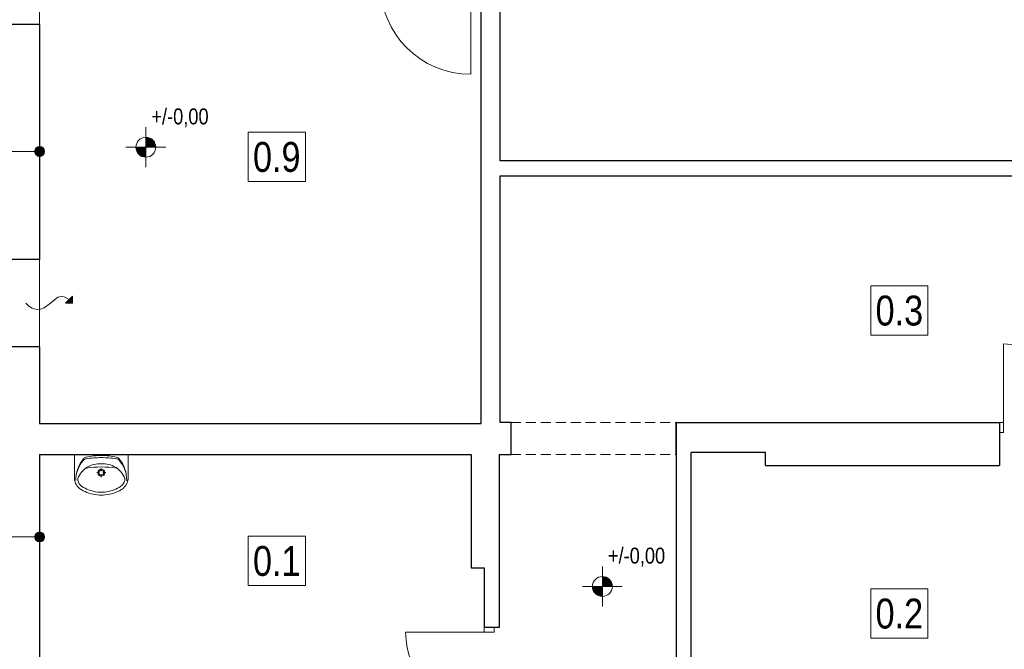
# Model space of a CAD drawing. Extents: x -558982 to 5119495, y -5290134 to 97908.
# Tile 226 of 256: x -439088 to -429188, y -18479 to -12152. Entities that reach past the tile are written whole.
import ezdxf

# ---------------------------------------------------------------- set-up
doc = ezdxf.new("R2010")
doc.units = 0
doc.header["$MEASUREMENT"] = 0
doc.linetypes.add('Krawędzie ukryte', pattern=[150, 100, -50])
for name, color, linetype in [('A-Okna', 252, 'Continuous'), ('Arch opisy', 252, 'Continuous'), ('INWENT RZĘDNE', 252, 'Continuous'), ('INWENT wyposarzenie', 252, 'Continuous')]:
    doc.layers.add(name, color=color, linetype=linetype)
for name, color, linetype, lineweight in [('A-Okna_Nr_Pióra__9', 252, 'Continuous', 13), ('Arch opisy_Nr_Pióra__21', 252, 'Continuous', 9), ('INWENT OPISY_Nr_Pióra__21', 252, 'Continuous', 9), ('INWENT RZĘDNE_Nr_Pióra__21', 252, 'Continuous', 9), ('INWENT wyposarzenie_Nr_Pióra__21', 252, 'Continuous', 9), ('INWENT. DRZWI_Nr_Pióra__5', 252, 'Continuous', 13), ('INWENT.ŚCIANY_Nr_Pióra__1', 252, 'Continuous', 25), ('INWENT.ŚCIANY_Nr_Pióra__21', 252, 'Continuous', 9), ('Istniejące stropy_Nr_Pióra__5', 252, 'Continuous', 13)]:
    doc.layers.add(name, color=color, linetype=linetype, lineweight=lineweight)
doc.styles.add('GENERATED_STYLE_2', font='ARIALN.TTF')
doc.styles.add('GENERATED_STYLE_3', font='ARIALN.TTF')

# ---------------------------------------------------------------- blocks, each defined once
blk = doc.blocks.new('Symbol Umywalka 14_252', base_point=(-429494.9, 26582.6))
at = {"layer": 'INWENT wyposarzenie_Nr_Pióra__21', "linetype": 'Continuous'}
for p, q in [((-429494.9, 26992.6), (-428954.9, 26992.6)), ((-429494.9, 26992.6), (-429494.9, 26764.1)), ((-429139.9, 26992.6), (-429310, 26992.6)), ((-428954.9, 26992.6), (-428954.9, 26764.1)), ((-429225.1, 26854.8), (-429225.1, 26826)), ((-429241.7, 26809.3), (-429270.5, 26809.3)), ((-429225.1, 26792.6), (-429225.1, 26763.8)), ((-429179.6, 26809.3), (-429208.4, 26809.3))]:
    blk.add_line(p, q, dxfattribs=at)
for radius in [35, 25]:
    blk.add_circle((-429225.1, 26809.3), radius, dxfattribs=at)
for centre, radius, start, end in [((-429141.5, 26734.5), 339.6, 140.66478, 180.90725), ((-429176, 26732.7), 305.1, 138.52449, 180.67671), ((-429370.8, 26905), 45, 97.83045, 138.52449), ((-429369.3, 26921.2), 45, 102.69402, 140.66478), ((-429230.7, 26305.7), 675.9, 89.48972, 102.69402), ((-429219.8, 25806.5), 1153.8, 90.24498, 97.83045), ((-429219.8, 26305.7), 675.9, 77.22851, 90.43281), ((-429231.4, 25806.5), 1153.8, 82.09208, 89.67755), ((-429078.9, 26904.8), 45, 41.39803, 82.09208), ((-429080.4, 26921.1), 45, 39.25775, 77.22851), ((-429308.5, 26734.6), 339.6, 359.01528, 39.25775), ((-429274, 26732.8), 305.1, 359.24582, 41.39804), ((-429237.8, 26661.6), 240.7, 122.84422, 158.44807), ((-429225, 25881.9), 984.9, 81.17957, 98.82655), ((-429244.3, 26657.7), 240.6, 85.39402, 121.05606), ((-429205.6, 26657.7), 240.6, 58.94394, 94.60598), ((-429212.1, 26661.6), 240.7, 21.55193, 57.15578), ((-429357.7, 26758.2), 137.4, 177.54482, 231.25458), ((-429381, 26744.5), 80.9, 176.06939, 229.19839), ((-429068.9, 26744.5), 80.9, 310.80161, 3.93061), ((-429092.2, 26758.2), 137.4, 308.74542, 2.45518), ((-429310.7, 26817.2), 212.8, 231.31519, 242.84286), ((-429248.4, 26910), 293, 230.71494, 260.00224), ((-429201.5, 26910), 293, 279.99776, 309.28506), ((-429139.2, 26817.2), 212.8, 297.15714, 308.68481), ((-429211.3, 27026.3), 444.2, 243.7403, 265.79476), ((-429224.9, 26929.3), 316.7, 256.43339, 283.56661), ((-429224.9, 26852.6), 270, 265.98758, 274.01242), ((-429238.6, 27026.3), 444.2, 274.20524, 296.2597)]:
    blk.add_arc(centre, radius, start, end, dxfattribs=at)
blk = doc.blocks.new('Krzywa_8', base_point=(-429984.9, 28512.6))
at = {"layer": 'A-Okna_Nr_Pióra__9', "linetype": 'Continuous'}
blk.add_hatch(color=256, dxfattribs=at).paths.add_polyline_path([(-429514.4, 28512.6), (-429585.1, 28513), (-429514, 28583.3)], flags=0)
for p, q in [((-429585.1, 28513), (-429514, 28583.3)), ((-429514.4, 28512.6), (-429585.1, 28513)), ((-429514.4, 28512.6), (-429514, 28583.3))]:
    blk.add_line(p, q, dxfattribs=at)
at = {"layer": 'A-Okna_Nr_Pióra__9', "linetype": 'Continuous', "flags": 128}
blk.add_lwpolyline([(-429984.9, 28512.6), (-429953.8, 28483.4), (-429918.7, 28462.2), (-429874.1, 28450), (-429835.4, 28452.5), (-429798.9, 28465.5), (-429734.4, 28512.6), (-429661, 28572.2), (-429629.1, 28579.3), (-429599.2, 28575.3), (-429549.5, 28548.2)], dxfattribs=at)
blk = doc.blocks.new('Koty wysokościowe_8', base_point=(-424186.4, 25665.7))
at = {"layer": 'INWENT RZĘDNE_Nr_Pióra__21', "linetype": 'Continuous'}
for points in [[(-424186.4, 25665.7), (-424086.4, 25665.7), (-424094, 25704), (-424115.7, 25736.4), (-424148.1, 25758.1), (-424186.4, 25765.7)], [(-424186.4, 25665.7), (-424286.4, 25665.7), (-424278.8, 25627.4), (-424257.1, 25595), (-424224.7, 25573.3), (-424186.4, 25565.7)]]:
    blk.add_hatch(color=256, dxfattribs=at).paths.add_polyline_path(points, flags=0)
for p, q in [((-424186.4, 25465.7), (-424186.4, 25865.7)), ((-424386.4, 25665.7), (-423986.4, 25665.7))]:
    blk.add_line(p, q, dxfattribs=at)
blk.add_circle((-424186.4, 25665.7), 100, dxfattribs=at)
at = {"layer": 'INWENT RZĘDNE_Nr_Pióra__21', "insert": (-424131.1, 25865.7), "char_height": 160, "attachment_point": 7, "style": 'GENERATED_STYLE_2'}
blk.add_mtext('{+/-0,00}', dxfattribs=at)
blk = doc.blocks.new('Koty wysokościowe_10', base_point=(-428777, 30079.7))
at = {"layer": 'INWENT RZĘDNE_Nr_Pióra__21', "linetype": 'Continuous'}
for points in [[(-428777, 30079.7), (-428677, 30079.7), (-428684.6, 30118), (-428706.3, 30150.5), (-428738.7, 30172.1), (-428777, 30179.7)], [(-428777, 30079.7), (-428877, 30079.7), (-428869.4, 30041.5), (-428847.7, 30009), (-428815.3, 29987.4), (-428777, 29979.7)]]:
    blk.add_hatch(color=256, dxfattribs=at).paths.add_polyline_path(points, flags=0)
for p, q in [((-428777, 29879.7), (-428777, 30279.7)), ((-428977, 30079.7), (-428577, 30079.7))]:
    blk.add_line(p, q, dxfattribs=at)
blk.add_circle((-428777, 30079.7), 100, dxfattribs=at)
at = {"layer": 'INWENT RZĘDNE_Nr_Pióra__21', "insert": (-428721.7, 30279.7), "char_height": 160, "attachment_point": 7, "style": 'GENERATED_STYLE_2'}
blk.add_mtext('{+/-0,00}', dxfattribs=at)
blk = doc.blocks.new('Linia_44', base_point=(-429844.9, 26163.3))
at = {"layer": 'Arch opisy_Nr_Pióra__21', "linetype": 'Continuous'}
for points in [[(-430434.9, 26163.3), (-430438.8, 26182.4), (-430449.6, 26198.6), (-430465.8, 26209.5), (-430484.9, 26213.3), (-430504.1, 26209.5), (-430520.3, 26198.6), (-430531.1, 26182.4), (-430534.9, 26163.3), (-430531.1, 26144.1), (-430520.3, 26127.9), (-430504.1, 26117.1), (-430484.9, 26113.3), (-430465.8, 26117.1), (-430449.6, 26127.9), (-430438.8, 26144.1)], [(-429794.9, 26163.3), (-429798.8, 26182.4), (-429809.6, 26198.6), (-429825.8, 26209.5), (-429844.9, 26213.3), (-429864.1, 26209.5), (-429880.3, 26198.6), (-429891.1, 26182.4), (-429894.9, 26163.3), (-429891.1, 26144.1), (-429880.3, 26127.9), (-429864.1, 26117.1), (-429844.9, 26113.3), (-429825.8, 26117.1), (-429809.6, 26127.9), (-429798.8, 26144.1)]]:
    blk.add_hatch(color=256, dxfattribs=at).paths.add_polyline_path(points, flags=0)
blk.add_line((-429894.9, 26163.3), (-430434.9, 26163.3), dxfattribs=at)
for centre in [(-430484.9, 26163.3), (-429844.9, 26163.3)]:
    blk.add_circle(centre, 50, dxfattribs=at)
blk = doc.blocks.new('Linia_61', base_point=(-429844.9, 30037.6))
at = {"layer": 'Arch opisy_Nr_Pióra__21', "linetype": 'Continuous'}
for points in [[(-430434.9, 30037.6), (-430438.8, 30056.7), (-430449.6, 30073), (-430465.8, 30083.8), (-430484.9, 30087.6), (-430504.1, 30083.8), (-430520.3, 30073), (-430531.1, 30056.7), (-430534.9, 30037.6), (-430531.1, 30018.5), (-430520.3, 30002.3), (-430504.1, 29991.4), (-430484.9, 29987.6), (-430465.8, 29991.4), (-430449.6, 30002.3), (-430438.8, 30018.5)], [(-429794.9, 30037.6), (-429798.8, 30056.7), (-429809.6, 30073), (-429825.8, 30083.8), (-429844.9, 30087.6), (-429864.1, 30083.8), (-429880.3, 30073), (-429891.1, 30056.7), (-429894.9, 30037.6), (-429891.1, 30018.5), (-429880.3, 30002.3), (-429864.1, 29991.4), (-429844.9, 29987.6), (-429825.8, 29991.4), (-429809.6, 30002.3), (-429798.8, 30018.5)]]:
    blk.add_hatch(color=256, dxfattribs=at).paths.add_polyline_path(points, flags=0)
blk.add_line((-429894.9, 30037.6), (-430434.9, 30037.6), dxfattribs=at)
for centre in [(-430484.9, 30037.6), (-429844.9, 30037.6)]:
    blk.add_circle(centre, 50, dxfattribs=at)

msp = doc.modelspace()

# ---------------------------------------------------------------- linework, layer by layer
at = {"layer": 'INWENT. DRZWI_Nr_Pióra__5', "linetype": 'Continuous'}
for p, q in [((-434552.5, -11790.6), (-434552.5, -12700.6)), ((-429197.5, -16200.6), (-429197.5, -15410.6)), ((-429237.5, -16200.6), (-429197.5, -16200.6)), ((-429197.5, -16200.6), (-429197.5, -16300.6)), ((-429197.5, -16300.6), (-429237.5, -16300.6)), ((-434417.5, -18305.6), (-435207.5, -18305.6)), ((-434417.5, -18260.6), (-434417.5, -18305.6)), ((-434417.5, -18305.6), (-434317.5, -18305.6)), ((-434317.5, -18305.6), (-434317.5, -18260.6))]:
    msp.add_line(p, q, dxfattribs=at)
for centre, radius, start, end in [((-434552.5, -11790.6), 910, 180, 270), ((-429197.5, -16200.6), 790, 0, 90), ((-434417.5, -18305.6), 790, 180, 270)]:
    msp.add_arc(centre, radius, start, end, dxfattribs=at)
at = {"layer": 'INWENT.ŚCIANY_Nr_Pióra__1', "linetype": 'Continuous'}
for p, q in [((-434257.5, -13570.6), (-434257.5, -11610.6)), ((-434447.5, -16210.6), (-434447.5, -11790.6)), ((-438887.5, -12200.6), (-439327.5, -12200.6)), ((-438887.5, -12200.6), (-438887.5, -14560.6)), ((-425577.5, -13570.6), (-434257.5, -13570.6)), ((-434257.5, -16200.6), (-434257.5, -13720.6)), ((-434257.5, -13720.6), (-425617.5, -13720.6)), ((-438887.5, -14560.6), (-439327.5, -14560.6)), ((-438887.5, -15440.6), (-439327.5, -15440.6)), ((-438887.5, -15440.6), (-438887.5, -16210.6)), ((-438887.5, -16210.6), (-434447.5, -16210.6)), ((-434147.5, -16200.6), (-434257.5, -16200.6)), ((-434147.5, -16520.6), (-434147.5, -16200.6)), ((-432487.5, -16520.6), (-432487.5, -16200.6)), ((-432487.5, -16200.6), (-432487.5, -20160.6)), ((-432487.5, -16200.6), (-429237.5, -16200.6)), ((-429237.5, -16200.6), (-429237.5, -16630.6)), ((-438887.5, -16520.6), (-438887.5, -20160.6)), ((-438887.5, -16520.6), (-434547.5, -16520.6)), ((-434547.5, -16520.6), (-434547.5, -17660.6)), ((-434267.5, -16520.6), (-434267.5, -18260.6)), ((-434267.5, -16520.6), (-434147.5, -16520.6)), ((-432337.5, -20160.6), (-432337.5, -16500.6)), ((-431587.5, -16500.6), (-432337.5, -16500.6)), ((-431587.5, -16630.6), (-431587.5, -16500.6)), ((-431587.5, -16630.6), (-429237.5, -16630.6)), ((-434547.5, -17660.6), (-434417.5, -17660.6)), ((-434417.5, -17660.6), (-434417.5, -18260.6)), ((-434267.5, -18260.6), (-434417.5, -18260.6))]:
    msp.add_line(p, q, dxfattribs=at)
at = {"layer": 'INWENT.ŚCIANY_Nr_Pióra__21', "linetype": 'Continuous'}
for p, q in [((-438887.5, -11340.6), (-438887.5, -12200.6)), ((-438887.5, -15440.6), (-438887.5, -14560.6))]:
    msp.add_line(p, q, dxfattribs=at)
at = {"layer": 'Istniejące stropy_Nr_Pióra__5', "linetype": 'Krawędzie ukryte'}
for p, q in [((-434147.5, -16200.6), (-432487.5, -16200.6)), ((-434147.5, -16520.6), (-432487.5, -16520.6))]:
    msp.add_line(p, q, dxfattribs=at)

# ---------------------------------------------------------------- block references
at = {"layer": 'A-Okna', "color": 135, "linetype": 'Continuous', "lineweight": 13, "true_color": 0x3dad99}
msp.add_blockref('Krzywa_8', (-439027.5, -15000.6), dxfattribs=at)
at = {"layer": 'Arch opisy', "linetype": 'Continuous'}
for name, p in [('Linia_61', (-438887.5, -13475.6)), ('Linia_44', (-438887.5, -17349.9))]:
    msp.add_blockref(name, p, dxfattribs=at)
at = {"layer": 'INWENT RZĘDNE'}
for name, p in [('Koty wysokościowe_10', (-437819.6, -13433.4)), ('Koty wysokościowe_8', (-433229, -17847.5))]:
    msp.add_blockref(name, p, dxfattribs=at)
at = {"layer": 'INWENT wyposarzenie', "color": 104, "linetype": 'Continuous', "lineweight": 13, "true_color": 0x029e21}
msp.add_blockref('Symbol Umywalka 14_252', (-438537.5, -16930.6), dxfattribs=at)

# ---------------------------------------------------------------- wipeouts: each hides what was drawn before it
at = {"linetype": 'Continuous', "ltscale": 1714042.903696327}
msp.add_wipeout([(-436791, -13282.8), (-436215, -13282.8), (-436215, -13776.9), (-436791, -13776.9)], dxfattribs=at).dxf.layer = 'INWENT OPISY_Nr_Pióra__21'
at = {"linetype": 'Continuous', "ltscale": 1688639.473355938}
msp.add_wipeout([(-430531.4, -14826.9), (-429955.4, -14826.9), (-429955.4, -15321), (-430531.4, -15321)], dxfattribs=at).dxf.layer = 'INWENT OPISY_Nr_Pióra__21'
at = {"linetype": 'Continuous', "ltscale": 1712983.114872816}
msp.add_wipeout([(-436791, -17343.1), (-436215, -17343.1), (-436215, -17837.2), (-436791, -17837.2)], dxfattribs=at).dxf.layer = 'INWENT OPISY_Nr_Pióra__21'
at = {"linetype": 'Continuous', "ltscale": 1687862.734846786}
msp.add_wipeout([(-430531.4, -17871.7), (-429955.4, -17871.7), (-429955.4, -18365.8), (-430531.4, -18365.8)], dxfattribs=at).dxf.layer = 'INWENT OPISY_Nr_Pióra__21'

# ---------------------------------------------------------------- next in the draw order: linework, layer by layer
at = {"layer": 'INWENT OPISY_Nr_Pióra__21', "linetype": 'Continuous', "flags": 128}
for points in [[(-436791, -13282.8), (-436215, -13282.8), (-436215, -13776.9), (-436791, -13776.9)], [(-430531.4, -14826.9), (-429955.4, -14826.9), (-429955.4, -15321), (-430531.4, -15321)], [(-436791, -17343.1), (-436215, -17343.1), (-436215, -17837.2), (-436791, -17837.2)], [(-430531.4, -17871.7), (-429955.4, -17871.7), (-429955.4, -18365.8), (-430531.4, -18365.8)]]:
    msp.add_lwpolyline(points, close=True, dxfattribs=at)

# ---------------------------------------------------------------- next in the draw order: texts
at = {"layer": 'INWENT OPISY_Nr_Pióra__21', "linetype": 'Continuous', "char_height": 300, "attachment_point": 8, "style": 'GENERATED_STYLE_3'}
for s, insert in [('{0.9 }', (-436503, -13685.2)), ('{0.3 }', (-430243.4, -15229)), ('{0.1 }', (-436503, -17745.2)), ('{0.2 }', (-430243.4, -18273.9))]:
    msp.add_mtext(s, dxfattribs=dict(at, insert=insert))

doc.saveas('drawing.dxf')
